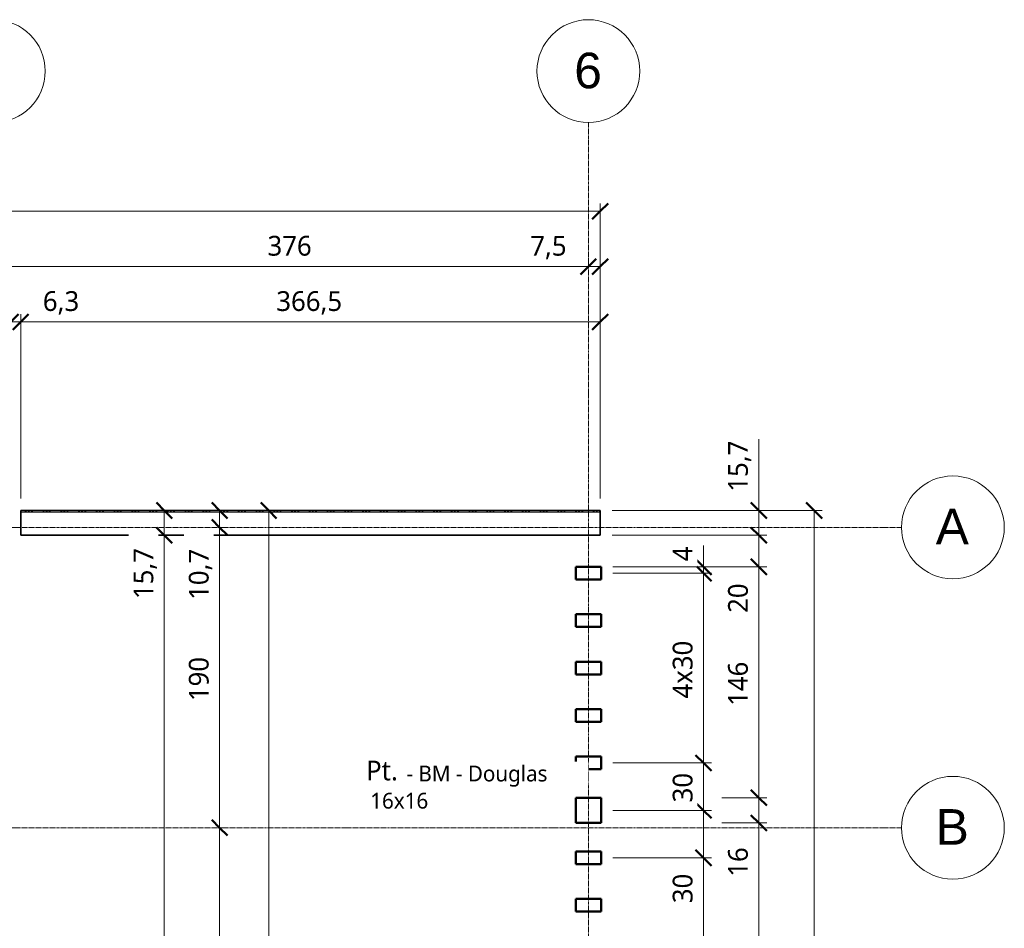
# Model space of a CAD drawing. Header units: millimetres. Extents: x -71081 to 41905, y -31219 to 13463.
# Tile 8 of 15: x -53132 to -46905, y -19565 to -13818. Entities that reach past the tile are written whole.
import ezdxf

# ---------------------------------------------------------------- set-up
doc = ezdxf.new("R2010")
doc.units = ezdxf.units.MM
doc.linetypes.add('Ligne de quadrillage', pattern=[22.225, 12.7, -3.175, 3.175, -3.175])
for name, color, linetype, lineweight in [('A-ANNO-DIMS', 211, 'Continuous', 9), ('A-ANNO-DIMS-50', 211, 'Continuous', 9), ('A-WALL', 113, 'Continuous', 18), ('A-WALL-PATT', 111, 'Continuous', 35), ('S-COLS', 52, 'Continuous', 18), ('S-COLS-IDEN', 171, 'Continuous', 9), ('S-GRID', 1, 'Continuous', 9), ('S-GRID-IDEN', 1, 'Continuous', 9)]:
    doc.layers.add(name, color=color, linetype=linetype, lineweight=lineweight)
doc.styles.add('Arial', font='arial.ttf', dxfattribs={"height": 225})
doc.styles.add('Roboto', font='txt', dxfattribs={"height": 100})
doc.styles.add('Roboto_1', font='txt', dxfattribs={"height": 125})
doc.styles.add('Roboto_B', font='txt', dxfattribs={"height": 125})
doc.dimstyles.new('Diagonale_-_Arial_2_5_mm', dxfattribs={"dimscale": 304.8, "dimtxt": 131.342559, "dimasz": 0.328084, "dimexe": 0.164042, "dimexo": 0.246063, "dimgap": 0.082021, "dimtad": 1, "dimdec": 1, "dimlfac": 0.1, "dimrnd": 0.1, "dimdsep": 46, "dimtxsty": 'Roboto_1', "dimblk1": 'OBLIQUE', "dimblk2": 'OBLIQUE', "dimsah": 1, "dimcen": 0.09, "dimazin": 0, "dimtfac": 1, "dimtdec": 4, "dimtix": 1, "dimtmove": 1, "dimatfit": 3, "dimfxl": 1, "dimtvp": 1, "dimtfill": 1, "dimtolj": 1, "dimtzin": 0, "dimarcsym": 2})
doc.dimstyles.new('Diagonale_-_Arial_2_5_mm_1', dxfattribs={"dimscale": 304.8, "dimtxt": 131.342559, "dimasz": 0.328084, "dimexe": 0.164042, "dimexo": 0.246063, "dimgap": 0.082021, "dimtad": 1, "dimdec": 1, "dimlfac": 0.1, "dimrnd": 0.1, "dimdsep": 46, "dimtxsty": 'Roboto_1', "dimblk1": 'OBLIQUE', "dimblk2": 'OBLIQUE', "dimsah": 1, "dimcen": 0.09, "dimazin": 0, "dimtfac": 1, "dimtdec": 4, "dimtix": 1, "dimtmove": 0, "dimatfit": 3, "dimfxl": 1, "dimtvp": 1, "dimtfill": 1, "dimtolj": 1, "dimtzin": 0, "dimarcsym": 2})
doc.dimstyles.new('Diagonale_-_Arial_2_5_mm_2', dxfattribs={"dimscale": 304.8, "dimtxt": 131.342559, "dimasz": 0.328084, "dimexe": 0.164042, "dimexo": 0.246063, "dimgap": 0.082021, "dimtad": 1, "dimdec": 1, "dimlfac": 0.1, "dimrnd": 0.1, "dimdsep": 46, "dimtxsty": 'Roboto_1', "dimblk1": 'OBLIQUE', "dimblk2": 'OBLIQUE', "dimsah": 1, "dimcen": 0.09, "dimazin": 0, "dimtfac": 1, "dimtdec": 4, "dimtix": 1, "dimtmove": 0, "dimatfit": 3, "dimfxl": 1, "dimtvp": 1, "dimtfill": 1, "dimtolj": 1, "dimtzin": 0, "dimarcsym": 2})
doc.dimstyles.new('Diagonale_-_Arial_2_5_mm_2_1', dxfattribs={"dimscale": 304.8, "dimtxt": 131.342559, "dimasz": 0.328084, "dimexe": 0.164042, "dimexo": 0.246063, "dimgap": 0.082021, "dimtad": 1, "dimdec": 1, "dimlfac": 0.1, "dimrnd": 0.1, "dimdsep": 46, "dimtxsty": 'Roboto_1', "dimblk1": 'OBLIQUE', "dimblk2": 'OBLIQUE', "dimsah": 1, "dimcen": 0.09, "dimazin": 0, "dimtfac": 1, "dimtdec": 4, "dimtix": 1, "dimtmove": 1, "dimatfit": 3, "dimfxl": 1, "dimtvp": 1, "dimtfill": 1, "dimtolj": 1, "dimtzin": 0, "dimarcsym": 2})

# ---------------------------------------------------------------- blocks, each defined once
blk = doc.blocks.new('Poteau - Bois d_oeuvre - 160x160-405785-Charpente - Rdc')
at = {"layer": 'S-COLS', "lineweight": 50}
for p, q in [((80, 80), (-80, 80)), ((-80, 80), (-80, -80)), ((80, -80), (80, 80)), ((-80, -80), (80, -80))]:
    blk.add_line(p, q, dxfattribs=at)
blk = doc.blocks.new('Poteau - Bois d_oeuvre - 160x80-405786-Charpente - Rdc')
at = {"layer": 'S-COLS', "lineweight": 50}
for p, q in [((80, 40), (-80, 40)), ((-80, 40), (-80, -40)), ((80, -40), (80, 40)), ((-80, -40), (80, -40))]:
    blk.add_line(p, q, dxfattribs=at)
blk = doc.blocks.new('Quadrillage - Extrémité de la ligne de quadrillage - Cercle-11506-Charpente - Rdc')
at = {"layer": 'S-GRID-IDEN'}
blk.add_circle((0, 0), 6.5, dxfattribs=at)
blk = doc.blocks.new('DIMBLOCK6-Charpente - Rdc')
at = {"layer": 'A-ANNO-DIMS-50', "lineweight": 50}
for p, q in [((-53295.9, -15379.7), (-53345.9, -15429.7)), ((-53295.9, -15379.7), (-53245.9, -15329.7)), ((-49535.9, -15379.7), (-49585.9, -15429.7)), ((-49535.9, -15379.7), (-49485.9, -15329.7))]:
    blk.add_line(p, q, dxfattribs=at)
at = {"layer": 'A-ANNO-DIMS-50'}
for p, q in [((-53295.9, -15379.7), (-53295.9, -15329.7)), ((-53295.9, -15379.7), (-49535.9, -15379.7)), ((-53295.9, -15379.7), (-53295.9, -15384)), ((-49535.9, -15379.7), (-49535.9, -15329.7)), ((-49535.9, -15379.7), (-49535.9, -15384))]:
    blk.add_line(p, q, dxfattribs=at)
at = {"layer": 'A-ANNO-DIMS-50', "color": 0, "insert": (-51565.2, -15185.2), "char_height": 125, "width": 358.438, "attachment_point": 1, "line_spacing_factor": 1.016846, "style": 'Roboto_1', "bg_fill": 3, "box_fill_scale": 1.25, "bg_fill_color": 256, "bg_fill_true_color": 13158600, "bg_fill_transparency": 0}
blk.add_mtext('376', dxfattribs=at)
blk = doc.blocks.new('_Oblique')
at = {"color": 0, "linetype": 'ByBlock', "lineweight": -2}
blk.add_line((-0.5, -0.5), (0.5, 0.5), dxfattribs=at)
blk = doc.blocks.new('DIMBLOCK7-Charpente - Rdc')
at = {"layer": 'A-ANNO-DIMS-50'}
for p, q in [((-49903.5, -15379.7), (-49670.4, -15379.7)), ((-49670.4, -15379.7), (-49498.4, -15379.7)), ((-49535.9, -15379.7), (-49535.9, -15329.7)), ((-49535.9, -15379.7), (-49460.9, -15379.7)), ((-49535.9, -15379.7), (-49535.9, -15384)), ((-49460.9, -15379.7), (-49460.9, -15329.7)), ((-49460.9, -15379.7), (-49460.9, -16846.8))]:
    blk.add_line(p, q, dxfattribs=at)
at = {"layer": 'A-ANNO-DIMS-50', "lineweight": 50}
for p, q in [((-49535.9, -15379.7), (-49585.9, -15429.7)), ((-49535.9, -15379.7), (-49485.9, -15329.7)), ((-49460.9, -15379.7), (-49510.9, -15429.7)), ((-49460.9, -15379.7), (-49410.9, -15329.7))]:
    blk.add_line(p, q, dxfattribs=at)
at = {"layer": 'A-ANNO-DIMS-50', "color": 0, "insert": (-49903.5, -15185.2), "char_height": 125, "width": 279.633, "attachment_point": 1, "line_spacing_factor": 1.016846, "style": 'Roboto_1', "bg_fill": 3, "box_fill_scale": 1.25, "bg_fill_color": 256, "bg_fill_true_color": 13158600, "bg_fill_transparency": 0}
blk.add_mtext('7,5', dxfattribs=at)
blk = doc.blocks.new('DIMBLOCK8-Charpente - Rdc')
at = {"layer": 'A-ANNO-DIMS-50', "lineweight": 50}
for p, q in [((-67892.9, -15029.7), (-67842.9, -14979.7)), ((-49460.9, -15029.7), (-49410.9, -14979.7)), ((-67892.9, -15029.7), (-67942.9, -15079.7)), ((-49460.9, -15029.7), (-49510.9, -15079.7))]:
    blk.add_line(p, q, dxfattribs=at)
at = {"layer": 'A-ANNO-DIMS-50'}
for p, q in [((-67892.9, -15029.7), (-67892.9, -14979.7)), ((-49460.9, -15029.7), (-49460.9, -14979.7)), ((-67892.9, -15029.7), (-49460.9, -15029.7)), ((-67892.9, -15029.7), (-67892.9, -16601.7)), ((-49460.9, -15029.7), (-49460.9, -16846.8))]:
    blk.add_line(p, q, dxfattribs=at)
at = {"layer": 'A-ANNO-DIMS-50', "color": 0, "insert": (-58942.7, -14835.2), "char_height": 125, "width": 638.071, "attachment_point": 1, "line_spacing_factor": 1.016846, "style": 'Roboto_1', "bg_fill": 3, "box_fill_scale": 1.25, "bg_fill_color": 256, "bg_fill_true_color": 13158600, "bg_fill_transparency": 0}
blk.add_mtext('1843,2', dxfattribs=at)
blk = doc.blocks.new('DIMBLOCK11-Charpente - Rdc')
at = {"layer": 'A-ANNO-DIMS-50', "lineweight": 50}
for p, q in [((-53188.9, -15729.7), (-53138.9, -15679.7)), ((-53125.9, -15729.7), (-53075.9, -15679.7)), ((-53188.9, -15729.7), (-53238.9, -15779.7)), ((-53125.9, -15729.7), (-53175.9, -15779.7))]:
    blk.add_line(p, q, dxfattribs=at)
at = {"layer": 'A-ANNO-DIMS-50'}
for p, q in [((-53188.9, -15729.7), (-53188.9, -15679.7)), ((-53125.9, -15729.7), (-53125.9, -15679.7)), ((-53188.9, -15729.7), (-53125.9, -15729.7)), ((-53188.9, -15729.7), (-53188.9, -16846.8)), ((-52985.8, -15729.7), (-53157.4, -15729.7)), ((-53125.9, -15729.7), (-53125.9, -16846.8)), ((-52752.8, -15729.7), (-52985.8, -15729.7))]:
    blk.add_line(p, q, dxfattribs=at)
at = {"layer": 'A-ANNO-DIMS-50', "color": 0, "insert": (-52985.8, -15535.2), "char_height": 125, "width": 279.633, "attachment_point": 1, "line_spacing_factor": 1.016846, "style": 'Roboto_1', "bg_fill": 3, "box_fill_scale": 1.25, "bg_fill_color": 256, "bg_fill_true_color": 13158600, "bg_fill_transparency": 0}
blk.add_mtext('6,3', dxfattribs=at)
blk = doc.blocks.new('DIMBLOCK12-Charpente - Rdc')
at = {"layer": 'A-ANNO-DIMS-50', "lineweight": 50}
for p, q in [((-53125.9, -15729.7), (-53075.9, -15679.7)), ((-49460.9, -15729.7), (-49410.9, -15679.7)), ((-53125.9, -15729.7), (-53175.9, -15779.7)), ((-49460.9, -15729.7), (-49510.9, -15779.7))]:
    blk.add_line(p, q, dxfattribs=at)
at = {"layer": 'A-ANNO-DIMS-50'}
for p, q in [((-53125.9, -15729.7), (-53125.9, -15679.7)), ((-49460.9, -15729.7), (-49460.9, -15679.7)), ((-53125.9, -15729.7), (-49460.9, -15729.7)), ((-53125.9, -15729.7), (-53125.9, -16846.8)), ((-49460.9, -15729.7), (-49460.9, -16846.8))]:
    blk.add_line(p, q, dxfattribs=at)
at = {"layer": 'A-ANNO-DIMS-50', "color": 0, "insert": (-51509.4, -15535.2), "char_height": 125, "width": 518.591, "attachment_point": 1, "line_spacing_factor": 1.016846, "style": 'Roboto_1', "bg_fill": 3, "box_fill_scale": 1.25, "bg_fill_color": 256, "bg_fill_true_color": 13158600, "bg_fill_transparency": 0}
blk.add_mtext('366,5', dxfattribs=at)
blk = doc.blocks.new('DIMBLOCK45-Charpente - Rdc')
at = {"layer": 'A-ANNO-DIMS-50', "lineweight": 50}
for p, q in [((-51557.2, -16921.8), (-51607.2, -16871.8)), ((-51557.2, -16921.8), (-51507.2, -16971.8)), ((-51557.2, -26735.8), (-51607.2, -26685.8)), ((-51557.2, -26735.8), (-51507.2, -26785.8))]:
    blk.add_line(p, q, dxfattribs=at)
at = {"layer": 'A-ANNO-DIMS-50'}
for p, q in [((-51557.2, -16921.8), (-53113.9, -16921.8)), ((-51557.2, -26735.8), (-51557.2, -16921.8)), ((-51557.2, -16921.8), (-51507.2, -16921.8)), ((-51557.2, -26735.8), (-53113.9, -26735.8)), ((-51557.2, -26735.8), (-51507.2, -26735.8))]:
    blk.add_line(p, q, dxfattribs=at)
at = {"layer": 'A-ANNO-DIMS-50', "color": 0, "insert": (-51751.7, -22044.8), "char_height": 125, "width": 518.591, "attachment_point": 1, "rotation": 90, "line_spacing_factor": 1.016846, "style": 'Roboto_1', "bg_fill": 3, "box_fill_scale": 1.25, "bg_fill_color": 256, "bg_fill_true_color": 13158600, "bg_fill_transparency": 0}
blk.add_mtext('981,4', dxfattribs=at)
blk = doc.blocks.new('DIMBLOCK46-Charpente - Rdc')
at = {"layer": 'A-ANNO-DIMS-50', "lineweight": 50}
for p, q in [((-51868.1, -16921.8), (-51918.1, -16871.8)), ((-51868.1, -16921.8), (-51818.1, -16971.8)), ((-51868.1, -17028.8), (-51918.1, -16978.8)), ((-51868.1, -17028.8), (-51818.1, -17078.8))]:
    blk.add_line(p, q, dxfattribs=at)
at = {"layer": 'A-ANNO-DIMS-50'}
for p, q in [((-51868.1, -16921.8), (-51872.4, -16921.8)), ((-51868.1, -16921.8), (-51868.1, -17028.8)), ((-51868.1, -16921.8), (-51818.1, -16921.8)), ((-51868.1, -17155.1), (-51868.1, -16975.3)), ((-51868.1, -17028.8), (-51872.4, -17028.8)), ((-51868.1, -17028.8), (-51818.1, -17028.8)), ((-51868.1, -17487.7), (-51868.1, -17155.1))]:
    blk.add_line(p, q, dxfattribs=at)
at = {"layer": 'A-ANNO-DIMS-50', "color": 0, "insert": (-52062.6, -17487.7), "char_height": 125, "width": 399.112, "attachment_point": 1, "rotation": 90, "line_spacing_factor": 1.016846, "style": 'Roboto_1', "bg_fill": 3, "box_fill_scale": 1.25, "bg_fill_color": 256, "bg_fill_true_color": 13158600, "bg_fill_transparency": 0}
blk.add_mtext('10,7', dxfattribs=at)
blk = doc.blocks.new('DIMBLOCK47-Charpente - Rdc')
at = {"layer": 'A-ANNO-DIMS-50', "lineweight": 50}
for p, q in [((-51868.1, -17028.8), (-51918.1, -16978.8)), ((-51868.1, -17028.8), (-51818.1, -17078.8)), ((-51868.1, -18928.8), (-51918.1, -18878.8)), ((-51868.1, -18928.8), (-51818.1, -18978.8))]:
    blk.add_line(p, q, dxfattribs=at)
at = {"layer": 'A-ANNO-DIMS-50'}
for p, q in [((-51868.1, -17028.8), (-51872.4, -17028.8)), ((-51868.1, -17028.8), (-51868.1, -18928.8)), ((-51868.1, -17028.8), (-51818.1, -17028.8)), ((-51868.1, -18928.8), (-51872.4, -18928.8)), ((-51868.1, -18928.8), (-51818.1, -18928.8))]:
    blk.add_line(p, q, dxfattribs=at)
at = {"layer": 'A-ANNO-DIMS-50', "color": 0, "insert": (-52062.6, -18128.1), "char_height": 125, "width": 358.438, "attachment_point": 1, "rotation": 90, "line_spacing_factor": 1.016846, "style": 'Roboto_1', "bg_fill": 3, "box_fill_scale": 1.25, "bg_fill_color": 256, "bg_fill_true_color": 13158600, "bg_fill_transparency": 0}
blk.add_mtext('190', dxfattribs=at)
blk = doc.blocks.new('DIMBLOCK48-Charpente - Rdc')
at = {"layer": 'A-ANNO-DIMS-50', "lineweight": 50}
for p, q in [((-51868.1, -18928.8), (-51918.1, -18878.8)), ((-51868.1, -18928.8), (-51818.1, -18978.8)), ((-51868.1, -23128.8), (-51918.1, -23078.8)), ((-51868.1, -23128.8), (-51818.1, -23178.8))]:
    blk.add_line(p, q, dxfattribs=at)
at = {"layer": 'A-ANNO-DIMS-50'}
for p, q in [((-51868.1, -18928.8), (-51872.4, -18928.8)), ((-51868.1, -18928.8), (-51868.1, -23128.8)), ((-51868.1, -18928.8), (-51818.1, -18928.8)), ((-51868.1, -23128.8), (-51872.4, -23128.8)), ((-51868.1, -23128.8), (-51818.1, -23128.8))]:
    blk.add_line(p, q, dxfattribs=at)
at = {"layer": 'A-ANNO-DIMS-50', "color": 0, "insert": (-52062.6, -21178.1), "char_height": 125, "width": 358.438, "attachment_point": 1, "rotation": 90, "line_spacing_factor": 1.016846, "style": 'Roboto_1', "bg_fill": 3, "box_fill_scale": 1.25, "bg_fill_color": 256, "bg_fill_true_color": 13158600, "bg_fill_transparency": 0}
blk.add_mtext('420', dxfattribs=at)
blk = doc.blocks.new('DIMBLOCK52-Charpente - Rdc')
at = {"layer": 'A-ANNO-DIMS-50', "lineweight": 50}
for p, q in [((-52218.1, -17078.8), (-52268.1, -17028.8)), ((-52218.1, -17078.8), (-52168.1, -17128.8)), ((-52218.1, -26578.8), (-52268.1, -26528.8)), ((-52218.1, -26578.8), (-52168.1, -26628.8))]:
    blk.add_line(p, q, dxfattribs=at)
at = {"layer": 'A-ANNO-DIMS-50'}
for p, q in [((-52218.1, -17078.8), (-52268.1, -17078.8)), ((-52218.1, -26578.8), (-52218.1, -17078.8)), ((-52218.1, -17078.8), (-52213.9, -17078.8)), ((-52218.1, -26578.8), (-53115.1, -26578.8)), ((-52218.1, -26578.8), (-52168.1, -26578.8))]:
    blk.add_line(p, q, dxfattribs=at)
at = {"layer": 'A-ANNO-DIMS-50', "color": 0, "insert": (-52412.6, -21978.1), "char_height": 125, "width": 358.438, "attachment_point": 1, "rotation": 90, "line_spacing_factor": 1.016846, "style": 'Roboto_1', "bg_fill": 3, "box_fill_scale": 1.25, "bg_fill_color": 256, "bg_fill_true_color": 13158600, "bg_fill_transparency": 0}
blk.add_mtext('950', dxfattribs=at)
blk = doc.blocks.new('DIMBLOCK53-Charpente - Rdc')
at = {"layer": 'A-ANNO-DIMS-50', "lineweight": 50}
for p, q in [((-52218.1, -16921.8), (-52268.1, -16871.8)), ((-52218.1, -16921.8), (-52168.1, -16971.8)), ((-52218.1, -17078.8), (-52268.1, -17028.8)), ((-52218.1, -17078.8), (-52168.1, -17128.8))]:
    blk.add_line(p, q, dxfattribs=at)
at = {"layer": 'A-ANNO-DIMS-50'}
for p, q in [((-52218.1, -16921.8), (-52268.1, -16921.8)), ((-52218.1, -17078.8), (-52218.1, -16921.8)), ((-52218.1, -16921.8), (-52213.9, -16921.8)), ((-52218.1, -17149.9), (-52218.1, -17000.3)), ((-52218.1, -17078.8), (-52268.1, -17078.8)), ((-52218.1, -17078.8), (-52213.9, -17078.8)), ((-52218.1, -17482.5), (-52218.1, -17149.9))]:
    blk.add_line(p, q, dxfattribs=at)
at = {"layer": 'A-ANNO-DIMS-50', "color": 0, "insert": (-52412.6, -17482.5), "char_height": 125, "width": 399.112, "attachment_point": 1, "rotation": 90, "line_spacing_factor": 1.016846, "style": 'Roboto_1', "bg_fill": 3, "box_fill_scale": 1.25, "bg_fill_color": 256, "bg_fill_true_color": 13158600, "bg_fill_transparency": 0}
blk.add_mtext('15,7', dxfattribs=at)
blk = doc.blocks.new('DIMBLOCK56-Charpente - Rdc')
at = {"layer": 'A-ANNO-DIMS-50', "lineweight": 50}
for p, q in [((-48807.9, -19118.8), (-48857.9, -19068.8)), ((-48807.9, -19118.8), (-48757.9, -19168.8)), ((-48807.9, -22718.8), (-48857.9, -22668.8)), ((-48807.9, -22718.8), (-48757.9, -22768.8))]:
    blk.add_line(p, q, dxfattribs=at)
at = {"layer": 'A-ANNO-DIMS-50'}
for p, q in [((-48807.9, -19118.8), (-49380.9, -19118.8)), ((-48807.9, -22718.8), (-48807.9, -19118.8)), ((-48807.9, -19118.8), (-48757.9, -19118.8)), ((-48807.9, -22718.8), (-49380.9, -22718.8)), ((-48807.9, -22718.8), (-48757.9, -22718.8))]:
    blk.add_line(p, q, dxfattribs=at)
at = {"layer": 'A-ANNO-DIMS-50', "color": 0, "insert": (-49002.4, -21161.3), "char_height": 125, "width": 582.144, "attachment_point": 1, "rotation": 90, "line_spacing_factor": 1.016846, "style": 'Roboto_1', "bg_fill": 3, "box_fill_scale": 1.25, "bg_fill_color": 256, "bg_fill_true_color": 13158600, "bg_fill_transparency": 0}
blk.add_mtext('12x30', dxfattribs=at)
blk = doc.blocks.new('_None')
blk = doc.blocks.new('DIMBLOCK57-Charpente - Rdc')
at = {"layer": 'A-ANNO-DIMS-50', "lineweight": 50}
for p, q in [((-48807.9, -18818.8), (-48857.9, -18768.8)), ((-48807.9, -18818.8), (-48757.9, -18868.8)), ((-48807.9, -19118.8), (-48857.9, -19068.8)), ((-48807.9, -19118.8), (-48757.9, -19168.8))]:
    blk.add_line(p, q, dxfattribs=at)
at = {"layer": 'A-ANNO-DIMS-50'}
for p, q in [((-48807.9, -18818.8), (-49380.9, -18818.8)), ((-48807.9, -19118.8), (-48807.9, -18818.8)), ((-48807.9, -18818.8), (-48757.9, -18818.8)), ((-48807.9, -19206.6), (-48807.9, -18968.8)), ((-48807.9, -19118.8), (-49380.9, -19118.8)), ((-48807.9, -19118.8), (-48757.9, -19118.8)), ((-48807.9, -19405.8), (-48807.9, -19206.6))]:
    blk.add_line(p, q, dxfattribs=at)
at = {"layer": 'A-ANNO-DIMS-50', "color": 0, "insert": (-49002.4, -19405.8), "char_height": 125, "width": 238.959, "attachment_point": 1, "rotation": 90, "line_spacing_factor": 1.016846, "style": 'Roboto_1', "bg_fill": 3, "box_fill_scale": 1.25, "bg_fill_color": 256, "bg_fill_true_color": 13158600, "bg_fill_transparency": 0}
blk.add_mtext('30', dxfattribs=at)
blk = doc.blocks.new('DIMBLOCK58-Charpente - Rdc')
at = {"layer": 'A-ANNO-DIMS-50', "lineweight": 50}
for p, q in [((-48807.9, -18518.8), (-48857.9, -18468.8)), ((-48807.9, -18518.8), (-48757.9, -18568.8)), ((-48807.9, -18818.8), (-48857.9, -18768.8)), ((-48807.9, -18818.8), (-48757.9, -18868.8))]:
    blk.add_line(p, q, dxfattribs=at)
at = {"layer": 'A-ANNO-DIMS-50'}
for p, q in [((-48807.9, -18518.8), (-49380.9, -18518.8)), ((-48807.9, -18818.8), (-48807.9, -18518.8)), ((-48807.9, -18518.8), (-48757.9, -18518.8)), ((-48807.9, -18818.8), (-49380.9, -18818.8)), ((-48807.9, -18818.8), (-48757.9, -18818.8))]:
    blk.add_line(p, q, dxfattribs=at)
at = {"layer": 'A-ANNO-DIMS-50', "color": 0, "insert": (-49002.4, -18768.3), "char_height": 125, "width": 238.959, "attachment_point": 1, "rotation": 90, "line_spacing_factor": 1.016846, "style": 'Roboto_1', "bg_fill": 3, "box_fill_scale": 1.25, "bg_fill_color": 256, "bg_fill_true_color": 13158600, "bg_fill_transparency": 0}
blk.add_mtext('30', dxfattribs=at)
blk = doc.blocks.new('DIMBLOCK59-Charpente - Rdc')
at = {"layer": 'A-ANNO-DIMS-50', "lineweight": 50}
for p, q in [((-48807.9, -17278.8), (-48857.9, -17228.8)), ((-48807.9, -17318.8), (-48857.9, -17268.8)), ((-48807.9, -17278.8), (-48757.9, -17328.8)), ((-48807.9, -17318.8), (-48757.9, -17368.8)), ((-48807.9, -18518.8), (-48857.9, -18468.8)), ((-48807.9, -18518.8), (-48757.9, -18568.8))]:
    blk.add_line(p, q, dxfattribs=at)
at = {"layer": 'A-ANNO-DIMS-50'}
for p, q in [((-48807.9, -17278.8), (-49380.9, -17278.8)), ((-48807.9, -17278.8), (-48757.9, -17278.8)), ((-48807.9, -17318.8), (-49380.9, -17318.8)), ((-48807.9, -18518.8), (-48807.9, -17318.8)), ((-48807.9, -17318.8), (-48757.9, -17318.8)), ((-48807.9, -18518.8), (-49380.9, -18518.8)), ((-48807.9, -18518.8), (-48757.9, -18518.8))]:
    blk.add_line(p, q, dxfattribs=at)
at = {"layer": 'A-ANNO-DIMS-50', "color": 0, "insert": (-49002.4, -18111.5), "char_height": 125, "width": 462.665, "attachment_point": 1, "rotation": 90, "line_spacing_factor": 1.016846, "style": 'Roboto_1', "bg_fill": 3, "box_fill_scale": 1.25, "bg_fill_color": 256, "bg_fill_true_color": 13158600, "bg_fill_transparency": 0}
blk.add_mtext('4x30', dxfattribs=at)
blk = doc.blocks.new('DIMBLOCK60-Charpente - Rdc')
at = {"layer": 'A-ANNO-DIMS-50'}
for p, q in [((-48807.9, -17144.5), (-48807.9, -17244)), ((-48807.9, -17244), (-48807.9, -17298.8)), ((-48807.9, -17278.8), (-49380.9, -17278.8)), ((-48807.9, -17318.8), (-48807.9, -17278.8)), ((-48807.9, -17278.8), (-48757.9, -17278.8)), ((-48807.9, -17318.8), (-49380.9, -17318.8)), ((-48807.9, -17318.8), (-48757.9, -17318.8))]:
    blk.add_line(p, q, dxfattribs=at)
at = {"layer": 'A-ANNO-DIMS-50', "lineweight": 50}
for p, q in [((-48807.9, -17278.8), (-48857.9, -17228.8)), ((-48807.9, -17318.8), (-48857.9, -17268.8)), ((-48807.9, -17278.8), (-48757.9, -17328.8)), ((-48807.9, -17318.8), (-48757.9, -17368.8))]:
    blk.add_line(p, q, dxfattribs=at)
at = {"layer": 'A-ANNO-DIMS-50', "color": 0, "insert": (-49002.4, -17244), "char_height": 125, "width": 119.479, "attachment_point": 1, "rotation": 90, "line_spacing_factor": 1.016846, "style": 'Roboto_1', "bg_fill": 3, "box_fill_scale": 1.25, "bg_fill_color": 256, "bg_fill_true_color": 13158600, "bg_fill_transparency": 0}
blk.add_mtext('4', dxfattribs=at)
blk = doc.blocks.new('DIMBLOCK66-Charpente - Rdc')
at = {"layer": 'A-ANNO-DIMS-50'}
for p, q in [((-48457.9, -16470.8), (-48457.9, -16803.4)), ((-48457.9, -16803.4), (-48457.9, -17000.3)), ((-48457.9, -16921.8), (-49385.9, -16921.8)), ((-48457.9, -16921.8), (-48457.9, -17078.8)), ((-48457.9, -16921.8), (-48407.9, -16921.8)), ((-48457.9, -17078.8), (-49385.9, -17078.8)), ((-48457.9, -17078.8), (-48407.9, -17078.8))]:
    blk.add_line(p, q, dxfattribs=at)
at = {"layer": 'A-ANNO-DIMS-50', "lineweight": 50}
for p, q in [((-48457.9, -16921.8), (-48507.9, -16871.8)), ((-48457.9, -16921.8), (-48407.9, -16971.8)), ((-48457.9, -17078.8), (-48507.9, -17028.8)), ((-48457.9, -17078.8), (-48407.9, -17128.8))]:
    blk.add_line(p, q, dxfattribs=at)
at = {"layer": 'A-ANNO-DIMS-50', "color": 0, "insert": (-48652.4, -16803.4), "char_height": 125, "width": 399.112, "attachment_point": 1, "rotation": 90, "line_spacing_factor": 1.016846, "style": 'Roboto_1', "bg_fill": 3, "box_fill_scale": 1.25, "bg_fill_color": 256, "bg_fill_true_color": 13158600, "bg_fill_transparency": 0}
blk.add_mtext('15,7', dxfattribs=at)
blk = doc.blocks.new('DIMBLOCK67-Charpente - Rdc')
at = {"layer": 'A-ANNO-DIMS-50', "lineweight": 50}
for p, q in [((-48457.9, -17078.8), (-48507.9, -17028.8)), ((-48457.9, -17078.8), (-48407.9, -17128.8)), ((-48457.9, -17278.8), (-48507.9, -17228.8)), ((-48457.9, -17278.8), (-48407.9, -17328.8))]:
    blk.add_line(p, q, dxfattribs=at)
at = {"layer": 'A-ANNO-DIMS-50'}
for p, q in [((-48457.9, -17078.8), (-49385.9, -17078.8)), ((-48457.9, -17078.8), (-48457.9, -17278.8)), ((-48457.9, -17078.8), (-48407.9, -17078.8)), ((-48457.9, -17370.7), (-48457.9, -17178.8)), ((-48457.9, -17278.8), (-49380.9, -17278.8)), ((-48457.9, -17278.8), (-48407.9, -17278.8)), ((-48457.9, -17569.8), (-48457.9, -17370.7))]:
    blk.add_line(p, q, dxfattribs=at)
at = {"layer": 'A-ANNO-DIMS-50', "color": 0, "insert": (-48652.4, -17569.8), "char_height": 125, "width": 238.959, "attachment_point": 1, "rotation": 90, "line_spacing_factor": 1.016846, "style": 'Roboto_1', "bg_fill": 3, "box_fill_scale": 1.25, "bg_fill_color": 256, "bg_fill_true_color": 13158600, "bg_fill_transparency": 0}
blk.add_mtext('20', dxfattribs=at)
blk = doc.blocks.new('DIMBLOCK68-Charpente - Rdc')
at = {"layer": 'A-ANNO-DIMS-50', "lineweight": 50}
for p, q in [((-48457.9, -17278.8), (-48507.9, -17228.8)), ((-48457.9, -17278.8), (-48407.9, -17328.8)), ((-48457.9, -18738.8), (-48507.9, -18688.8)), ((-48457.9, -18738.8), (-48407.9, -18788.8))]:
    blk.add_line(p, q, dxfattribs=at)
at = {"layer": 'A-ANNO-DIMS-50'}
for p, q in [((-48457.9, -17278.8), (-49380.9, -17278.8)), ((-48457.9, -17278.8), (-48457.9, -18738.8)), ((-48457.9, -17278.8), (-48407.9, -17278.8)), ((-48457.9, -18738.8), (-48691.8, -18738.8)), ((-48457.9, -18738.8), (-48407.9, -18738.8))]:
    blk.add_line(p, q, dxfattribs=at)
at = {"layer": 'A-ANNO-DIMS-50', "color": 0, "insert": (-48652.4, -18158.1), "char_height": 125, "width": 358.438, "attachment_point": 1, "rotation": 90, "line_spacing_factor": 1.016846, "style": 'Roboto_1', "bg_fill": 3, "box_fill_scale": 1.25, "bg_fill_color": 256, "bg_fill_true_color": 13158600, "bg_fill_transparency": 0}
blk.add_mtext('146', dxfattribs=at)
blk = doc.blocks.new('DIMBLOCK69-Charpente - Rdc')
at = {"layer": 'A-ANNO-DIMS-50'}
for p, q in [((-48457.9, -18738.8), (-48691.8, -18738.8)), ((-48457.9, -18738.8), (-48457.9, -18898.8)), ((-48457.9, -18738.8), (-48407.9, -18738.8)), ((-48457.9, -19039.5), (-48457.9, -18818.8)), ((-48457.9, -18898.8), (-48691.8, -18898.8)), ((-48457.9, -18898.8), (-48407.9, -18898.8)), ((-48457.9, -19238.6), (-48457.9, -19039.5))]:
    blk.add_line(p, q, dxfattribs=at)
at = {"layer": 'A-ANNO-DIMS-50', "lineweight": 50}
for p, q in [((-48457.9, -18738.8), (-48507.9, -18688.8)), ((-48457.9, -18738.8), (-48407.9, -18788.8)), ((-48457.9, -18898.8), (-48507.9, -18848.8)), ((-48457.9, -18898.8), (-48407.9, -18948.8))]:
    blk.add_line(p, q, dxfattribs=at)
at = {"layer": 'A-ANNO-DIMS-50', "color": 0, "insert": (-48652.4, -19238.6), "char_height": 125, "width": 238.959, "attachment_point": 1, "rotation": 90, "line_spacing_factor": 1.016846, "style": 'Roboto_1', "bg_fill": 3, "box_fill_scale": 1.25, "bg_fill_color": 256, "bg_fill_true_color": 13158600, "bg_fill_transparency": 0}
blk.add_mtext('16', dxfattribs=at)
blk = doc.blocks.new('DIMBLOCK70-Charpente - Rdc')
at = {"layer": 'A-ANNO-DIMS-50', "lineweight": 50}
for p, q in [((-48457.9, -18898.8), (-48507.9, -18848.8)), ((-48457.9, -18898.8), (-48407.9, -18948.8)), ((-48457.9, -22938.8), (-48507.9, -22888.8)), ((-48457.9, -22938.8), (-48407.9, -22988.8))]:
    blk.add_line(p, q, dxfattribs=at)
at = {"layer": 'A-ANNO-DIMS-50'}
for p, q in [((-48457.9, -18898.8), (-48691.8, -18898.8)), ((-48457.9, -18898.8), (-48457.9, -22938.8)), ((-48457.9, -18898.8), (-48407.9, -18898.8)), ((-48457.9, -22938.8), (-48691.8, -22938.8)), ((-48457.9, -22938.8), (-48407.9, -22938.8))]:
    blk.add_line(p, q, dxfattribs=at)
at = {"layer": 'A-ANNO-DIMS-50', "color": 0, "insert": (-48652.4, -21068.1), "char_height": 125, "width": 358.438, "attachment_point": 1, "rotation": 90, "line_spacing_factor": 1.016846, "style": 'Roboto_1', "bg_fill": 3, "box_fill_scale": 1.25, "bg_fill_color": 256, "bg_fill_true_color": 13158600, "bg_fill_transparency": 0}
blk.add_mtext('404', dxfattribs=at)
blk = doc.blocks.new('DIMBLOCK75-Charpente - Rdc')
at = {"layer": 'A-ANNO-DIMS-50', "lineweight": 50}
for p, q in [((-48107.9, -16921.8), (-48157.9, -16871.8)), ((-48107.9, -16921.8), (-48057.9, -16971.8)), ((-48107.9, -27558.8), (-48157.9, -27508.8)), ((-48107.9, -27558.8), (-48057.9, -27608.8))]:
    blk.add_line(p, q, dxfattribs=at)
at = {"layer": 'A-ANNO-DIMS-50'}
for p, q in [((-48107.9, -16921.8), (-49385.9, -16921.8)), ((-48107.9, -16921.8), (-48107.9, -27558.8)), ((-48107.9, -16921.8), (-48057.9, -16921.8)), ((-48107.9, -27558.8), (-49380.9, -27558.8)), ((-48107.9, -27558.8), (-48057.9, -27558.8))]:
    blk.add_line(p, q, dxfattribs=at)
at = {"layer": 'A-ANNO-DIMS-50', "color": 0, "insert": (-48302.4, -22506.1), "char_height": 125, "width": 638.071, "attachment_point": 1, "rotation": 90, "line_spacing_factor": 1.016846, "style": 'Roboto_1', "bg_fill": 3, "box_fill_scale": 1.25, "bg_fill_color": 256, "bg_fill_true_color": 13158600, "bg_fill_transparency": 0}
blk.add_mtext('1063,7', dxfattribs=at)

msp = doc.modelspace()

# ---------------------------------------------------------------- hatches: boundary and pattern name
at = {"layer": 'A-WALL-PATT', "lineweight": 18}
h = msp.add_hatch(dxfattribs=at)
h.set_pattern_fill('FP_2', color=256, style=0, pattern_type=2)
h.set_pattern_definition([(45, (0, 0), (-56.1266, 56.1266), []), (45, (19.844, 0), (0, 112.2532), []), (45, (-19.844, 0), (0, 112.2532), [])])
h.paths.add_polyline_path([(-49460.87, -16933.76), (-49460.87, -16921.76), (-53125.87, -16921.76), (-53125.87, -16933.76)])

# ---------------------------------------------------------------- linework, layer by layer
at = {"layer": 'A-WALL', "lineweight": 35}
for p, q in [((-49460.87, -16921.76), (-53125.87, -16921.76)), ((-53125.87, -16921.76), (-53125.87, -17078.76)), ((-49460.87, -17078.76), (-49460.87, -16921.76)), ((-53125.87, -17078.76), (-49460.87, -17078.76))]:
    msp.add_line(p, q, dxfattribs=at)
at = {"layer": 'A-WALL'}
msp.add_line((-49460.87, -16933.76), (-53125.87, -16933.76), dxfattribs=at)
at = {"layer": 'S-GRID', "linetype": 'Ligne de quadrillage'}
for p, q in [((-49535.87, -30569.16), (-49535.87, -14467.83)), ((-70430.91, -17028.76), (-47555.31, -17028.76)), ((-70430.91, -18928.76), (-47555.31, -18928.76))]:
    msp.add_line(p, q, dxfattribs=at)

# ---------------------------------------------------------------- block references
at = {"layer": 'S-COLS'}
for name, p in [('Poteau - Bois d_oeuvre - 160x80-405786-Charpente - Rdc', (-49535.87, -17318.76)), ('Poteau - Bois d_oeuvre - 160x80-405786-Charpente - Rdc', (-49535.87, -17618.76)), ('Poteau - Bois d_oeuvre - 160x80-405786-Charpente - Rdc', (-49535.87, -17918.76)), ('Poteau - Bois d_oeuvre - 160x80-405786-Charpente - Rdc', (-49535.87, -18218.76)), ('Poteau - Bois d_oeuvre - 160x80-405786-Charpente - Rdc', (-49535.87, -18518.76)), ('Poteau - Bois d_oeuvre - 160x160-405785-Charpente - Rdc', (-49535.87, -18818.76)), ('Poteau - Bois d_oeuvre - 160x80-405786-Charpente - Rdc', (-49535.87, -19118.76)), ('Poteau - Bois d_oeuvre - 160x80-405786-Charpente - Rdc', (-49535.87, -19418.76))]:
    msp.add_blockref(name, p, dxfattribs=at)
at = {"layer": 'S-GRID-IDEN', "xscale": 49.99999999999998, "yscale": 49.99999999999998, "zscale": 49.99999999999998}
for p in [(-53295.87, -14142.83), (-49535.87, -14142.83)]:
    msp.add_blockref('Quadrillage - Extrémité de la ligne de quadrillage - Cercle-11506-Charpente - Rdc', p, dxfattribs=at)
for p, rotation in [((-47230.31, -17028.76), 269.9999999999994), ((-47230.31, -18928.76), 269.9999999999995)]:
    msp.add_blockref('Quadrillage - Extrémité de la ligne de quadrillage - Cercle-11506-Charpente - Rdc', p, dxfattribs=dict(at, rotation=rotation))

# ---------------------------------------------------------------- texts
at = {"layer": 'S-COLS-IDEN', "attachment_point": 1, "bg_fill": 3, "box_fill_scale": 1.25, "bg_fill_color": 256, "bg_fill_true_color": 13158600, "bg_fill_transparency": 0}
for s, insert, char_height, width, style in [('Pt.', (-50941.7, -18504.18), 125, 268.5653, 'Roboto_B'), (' - BM - Douglas', (-50720.2, -18535.91), 100, 1158.4384, 'Roboto'), ('16x16', (-50915.45, -18707.91), 100, 468.9872, 'Roboto')]:
    msp.add_mtext(s, dxfattribs=dict(at, insert=insert, char_height=char_height, width=width, style=style))

# ---------------------------------------------------------------- next in the draw order: texts
at = {"layer": 'S-GRID-IDEN', "char_height": 225, "attachment_point": 1, "style": 'Arial', "bg_fill": 3, "box_fill_scale": 1.25, "bg_fill_color": 256, "bg_fill_true_color": 13158600, "bg_fill_transparency": 0}
for s, insert, width in [('6', (-49625.18, -14026.54), 212.4472), ('A', (-47339.1, -16911.12), 256.54), ('B', (-47339.1, -18811.12), 256.54)]:
    msp.add_mtext(s, dxfattribs=dict(at, insert=insert, width=width))

# ---------------------------------------------------------------- next in the draw order: dimensions: what is measured, and where the dimension line sits
at = {"layer": 'A-ANNO-DIMS'}
dim = msp.add_linear_dim(base=(-49535.87, -15379.66), p1=(-53295.87, -15308.95), p2=(-49535.87, -15308.95), dimstyle='Diagonale_-_Arial_2_5_mm_1', override={"dimpost": '<>', "dimfxl": 3760}, dxfattribs=at)
dim.commit()
dim.dimension.update_dxf_attribs({"geometry": 'DIMBLOCK6-Charpente - Rdc', "text_midpoint": (-51415.87, -15290.45)})
dim = msp.add_linear_dim(base=(-48807.94, -19118.76), p1=(-49455.87, -22718.76), p2=(-49455.87, -19118.76), angle=90, text='12x30', dimstyle='Diagonale_-_Arial_2_5_mm_2', override={"dimpost": '<>', "dimblk1": 'None', "dimblk2": 'None', "dimsah": 1, "dimfxl": 3600}, dxfattribs=at)
dim.commit()
dim.dimension.update_dxf_attribs({"geometry": 'DIMBLOCK56-Charpente - Rdc', "text_midpoint": (-48897.16, -20918.76)})

# ---------------------------------------------------------------- next in the draw order: dimensions: what is measured, and where the dimension line sits
dim = msp.add_linear_dim(base=(-49460.87, -15379.66), p1=(-49535.87, -15308.95), p2=(-49460.87, -16921.76), dimstyle='Diagonale_-_Arial_2_5_mm', override={"dimpost": '<>', "dimfxl": 1614.549728}, dxfattribs=at)
dim.commit()
dim.dimension.update_dxf_attribs({"geometry": 'DIMBLOCK7-Charpente - Rdc', "text_midpoint": (-49763.64, -15268.51), "dimtype": 160})
dim = msp.add_linear_dim(base=(-48807.94, -18818.76), p1=(-49455.87, -19118.76), p2=(-49455.87, -18818.76), angle=90, dimstyle='Diagonale_-_Arial_2_5_mm', override={"dimpost": '<>', "dimfxl": 300}, dxfattribs=at)
dim.commit()
dim.dimension.update_dxf_attribs({"geometry": 'DIMBLOCK57-Charpente - Rdc', "text_midpoint": (-48919.1, -19286.29), "dimtype": 160, "text_rotation": 90})

# ---------------------------------------------------------------- next in the draw order: dimensions: what is measured, and where the dimension line sits
dim = msp.add_linear_dim(base=(-49460.87, -15029.66), p1=(-67892.87, -16676.72), p2=(-49460.87, -16921.76), dimstyle='Diagonale_-_Arial_2_5_mm_1', override={"dimpost": '<>', "dimfxl": 18433.628784}, dxfattribs=at)
dim.commit()
dim.dimension.update_dxf_attribs({"geometry": 'DIMBLOCK8-Charpente - Rdc', "text_midpoint": (-58676.87, -14940.45)})
dim = msp.add_linear_dim(base=(-48807.94, -18518.76), p1=(-49455.87, -18818.76), p2=(-49455.87, -18518.76), angle=90, dimstyle='Diagonale_-_Arial_2_5_mm_1', override={"dimpost": '<>', "dimfxl": 300}, dxfattribs=at)
dim.commit()
dim.dimension.update_dxf_attribs({"geometry": 'DIMBLOCK58-Charpente - Rdc', "text_midpoint": (-48897.16, -18668.76)})

# ---------------------------------------------------------------- next in the draw order: dimensions: what is measured, and where the dimension line sits
dim = msp.add_linear_dim(base=(-53125.87, -15729.66), p1=(-53188.87, -16921.76), p2=(-53125.87, -16921.76), dimstyle='Diagonale_-_Arial_2_5_mm', override={"dimpost": '<>', "dimfxl": 63}, dxfattribs=at)
dim.commit()
dim.dimension.update_dxf_attribs({"geometry": 'DIMBLOCK11-Charpente - Rdc', "text_midpoint": (-52846.03, -15618.51), "dimtype": 160})
dim = msp.add_linear_dim(base=(-48807.94, -17318.76), p1=(-49455.87, -18518.76), p2=(-49455.87, -17318.76), angle=90, text='4x30', dimstyle='Diagonale_-_Arial_2_5_mm_2', override={"dimpost": '<>', "dimblk1": 'None', "dimblk2": 'None', "dimsah": 1, "dimfxl": 1200}, dxfattribs=at)
dim.commit()
dim.dimension.update_dxf_attribs({"geometry": 'DIMBLOCK59-Charpente - Rdc', "text_midpoint": (-48897.16, -17918.76)})

# ---------------------------------------------------------------- next in the draw order: dimensions: what is measured, and where the dimension line sits
dim = msp.add_linear_dim(base=(-49460.87, -15729.66), p1=(-53125.87, -16921.76), p2=(-49460.87, -16921.76), dimstyle='Diagonale_-_Arial_2_5_mm_1', override={"dimpost": '<>', "dimfxl": 3665}, dxfattribs=at)
dim.commit()
dim.dimension.update_dxf_attribs({"geometry": 'DIMBLOCK12-Charpente - Rdc', "text_midpoint": (-51293.37, -15640.45)})
dim = msp.add_linear_dim(base=(-48807.94, -17278.76), p1=(-49455.87, -17318.76), p2=(-49455.87, -17278.76), angle=90, text='4', dimstyle='Diagonale_-_Arial_2_5_mm_2_1', override={"dimpost": '<>', "dimblk1": 'None', "dimblk2": 'None', "dimsah": 1, "dimfxl": 40}, dxfattribs=at)
dim.commit()
dim.dimension.update_dxf_attribs({"geometry": 'DIMBLOCK60-Charpente - Rdc', "text_midpoint": (-48919.1, -17184.28), "dimtype": 160, "text_rotation": 90})

# ---------------------------------------------------------------- next in the draw order: dimensions: what is measured, and where the dimension line sits
dim = msp.add_linear_dim(base=(-48457.94, -17078.76), p1=(-49460.87, -16921.76), p2=(-49460.87, -17078.76), angle=90, dimstyle='Diagonale_-_Arial_2_5_mm', override={"dimpost": '<>', "dimfxl": 157}, dxfattribs=at)
dim.commit()
dim.dimension.update_dxf_attribs({"geometry": 'DIMBLOCK66-Charpente - Rdc', "text_midpoint": (-48569.1, -16603.82), "dimtype": 160, "text_rotation": 90})
dim = msp.add_linear_dim(base=(-51557.23, -16921.76), p1=(-53188.87, -26735.76), p2=(-53188.87, -16921.76), angle=90, dimstyle='Diagonale_-_Arial_2_5_mm_1', override={"dimpost": '<>', "dimfxl": 9814}, dxfattribs=at)
dim.commit()
dim.dimension.update_dxf_attribs({"geometry": 'DIMBLOCK45-Charpente - Rdc', "text_midpoint": (-51646.44, -21828.76)})

# ---------------------------------------------------------------- next in the draw order: dimensions: what is measured, and where the dimension line sits
for base, p1, p2, override, picture, middle in [((-51868.14, -17028.76), (-51797.43, -16921.76), (-51797.43, -17028.76), {"dimpost": '<>', "dimfxl": 107}, 'DIMBLOCK46-Charpente - Rdc', (-51979.3, -17288.18)), ((-48457.94, -17278.76), (-49460.87, -17078.76), (-49455.87, -17278.76), {"dimpost": '<>', "dimfxl": 200.06249}, 'DIMBLOCK67-Charpente - Rdc', (-48569.1, -17450.35))]:
    dim = msp.add_linear_dim(base=base, p1=p1, p2=p2, angle=90, dimstyle='Diagonale_-_Arial_2_5_mm', override=override, dxfattribs=at)
    dim.commit()
    dim.dimension.update_dxf_attribs({"geometry": picture, "text_midpoint": middle, "dimtype": 160, "text_rotation": 90})
dim = msp.add_linear_dim(base=(-52218.14, -17078.76), p1=(-53190.05, -26578.76), p2=(-52288.85, -17078.76), angle=90, dimstyle='Diagonale_-_Arial_2_5_mm_1', override={"dimpost": '<>', "dimfxl": 9542.649736}, dxfattribs=at)
dim.commit()
dim.dimension.update_dxf_attribs({"geometry": 'DIMBLOCK52-Charpente - Rdc', "text_midpoint": (-52307.36, -21828.76)})

# ---------------------------------------------------------------- next in the draw order: dimensions: what is measured, and where the dimension line sits
dim = msp.add_linear_dim(base=(-52218.14, -16921.76), p1=(-52288.85, -17078.76), p2=(-52288.85, -16921.76), angle=90, dimstyle='Diagonale_-_Arial_2_5_mm', override={"dimpost": '<>', "dimfxl": 157}, dxfattribs=at)
dim.commit()
dim.dimension.update_dxf_attribs({"geometry": 'DIMBLOCK53-Charpente - Rdc', "text_midpoint": (-52329.3, -17282.94), "dimtype": 160, "text_rotation": 90})
for base, p1, p2, override, picture, middle in [((-51868.14, -18928.76), (-51797.43, -17028.76), (-51797.43, -18928.76), {"dimpost": '<>', "dimfxl": 1900}, 'DIMBLOCK47-Charpente - Rdc', (-51957.36, -17978.76)), ((-48457.94, -18738.76), (-49455.87, -17278.76), (-48766.82, -18738.76), {"dimpost": '<>', "dimfxl": 1614.431025}, 'DIMBLOCK68-Charpente - Rdc', (-48546.6, -18008.76))]:
    dim = msp.add_linear_dim(base=base, p1=p1, p2=p2, angle=90, dimstyle='Diagonale_-_Arial_2_5_mm_1', override=override, dxfattribs=at)
    dim.commit()
    dim.dimension.update_dxf_attribs({"geometry": picture, "text_midpoint": middle})

# ---------------------------------------------------------------- next in the draw order: dimensions: what is measured, and where the dimension line sits
dim = msp.add_linear_dim(base=(-48457.94, -18898.76), p1=(-48766.82, -18738.76), p2=(-48766.82, -18898.76), angle=90, dimstyle='Diagonale_-_Arial_2_5_mm', override={"dimpost": '<>', "dimfxl": 160}, dxfattribs=at)
dim.commit()
dim.dimension.update_dxf_attribs({"geometry": 'DIMBLOCK69-Charpente - Rdc', "text_midpoint": (-48569.1, -19119.11), "dimtype": 160, "text_rotation": 90})
dim = msp.add_linear_dim(base=(-51868.14, -23128.76), p1=(-51797.43, -18928.76), p2=(-51797.43, -23128.76), angle=90, dimstyle='Diagonale_-_Arial_2_5_mm_1', override={"dimpost": '<>', "dimfxl": 4200}, dxfattribs=at)
dim.commit()
dim.dimension.update_dxf_attribs({"geometry": 'DIMBLOCK48-Charpente - Rdc', "text_midpoint": (-51957.36, -21028.76)})

# ---------------------------------------------------------------- next in the draw order: dimensions: what is measured, and where the dimension line sits
dim = msp.add_linear_dim(base=(-48457.94, -22938.76), p1=(-48766.82, -18898.76), p2=(-48766.82, -22938.76), angle=90, dimstyle='Diagonale_-_Arial_2_5_mm_1', override={"dimpost": '<>', "dimfxl": 4040}, dxfattribs=at)
dim.commit()
dim.dimension.update_dxf_attribs({"geometry": 'DIMBLOCK70-Charpente - Rdc', "text_midpoint": (-48547.16, -20918.76)})

# ---------------------------------------------------------------- next in the draw order: dimensions: what is measured, and where the dimension line sits
dim = msp.add_linear_dim(base=(-48107.94, -27558.76), p1=(-49460.87, -16921.76), p2=(-49455.87, -27558.76), angle=90, dimstyle='Diagonale_-_Arial_2_5_mm_1', override={"dimpost": '<>', "dimfxl": 10637.001175}, dxfattribs=at)
dim.commit()
dim.dimension.update_dxf_attribs({"geometry": 'DIMBLOCK75-Charpente - Rdc', "text_midpoint": (-48197.16, -22240.26)})

doc.saveas('drawing.dxf')
